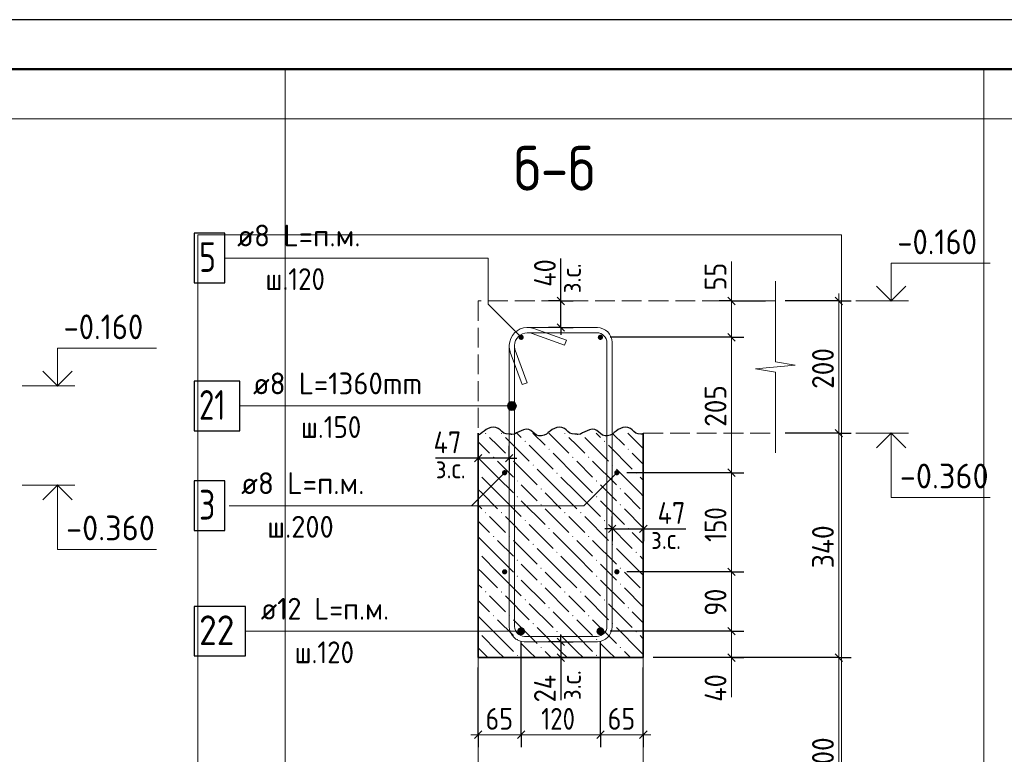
# Model space of a CAD drawing. Header units: millimetres. Extents: x 0 to 42000, y 0 to 29700.
# Tile 16 of 23: x 11448 to 21387, y 22285 to 29700. Entities that reach past the tile are written whole.
import ezdxf

# ---------------------------------------------------------------- set-up
doc = ezdxf.new("R2010")
doc.units = ezdxf.units.MM
doc.linetypes.add('______2', pattern=[270, 200, -70])
for name, color, linetype, lineweight in [('Standard', 7, 'Continuous', 25), ('ЖБ Перекрытие верхний уровень', 7, '______2', 25), ('ЖБ Стена верхний уровень', 7, 'Continuous', 35), ('Заголовок чертежа', 7, 'Continuous', 25), ('Позиционная метка линия выноска', 7, 'Continuous', 13), ('Примечания', 7, 'Continuous', 13), ('Размерная линия_ общее', 7, 'Continuous', 13), ('Стена обрамление Г-обр.', 7, 'Continuous', 35), ('Стена фоновая арматура У1', 7, 'Continuous', 18)]:
    doc.layers.add(name, color=color, linetype=linetype, lineweight=lineweight)
doc.layers.add('Размерная выноска', color=7, linetype='Continuous')
doc.layers.add('Стена ДОП арматура У', color=7, linetype='Continuous', lineweight=35, true_color=0x5a2814)
doc.layers.add('Стена Хомут', color=7, linetype='Continuous', lineweight=25, true_color=0x6e3c1e)
doc.styles.add('ISOCPEUR', font='txt')

msp = doc.modelspace()

# ---------------------------------------------------------------- hatches: boundary and pattern name
at = {"layer": 'ЖБ Стена верхний уровень', "linetype": 'Continuous', "lineweight": 18, "transparency": 33554687}
for points in [[(16145.2, 25523.9), (16148.9, 25527.6), (16154.5, 25527.6), (16158.2, 25523.9), (16151.7, 25517.4)], [(16305.2, 25523.9), (16308.9, 25527.6), (16314.5, 25527.6), (16318.2, 25523.9), (16311.7, 25517.4)], [(16545.2, 25443.9), (16551.7, 25450.4), (16558.2, 25443.9), (16551.7, 25437.4)], [(16945.2, 25523.9), (16948.9, 25527.6), (16954.5, 25527.6), (16958.2, 25523.9), (16951.7, 25517.4)], [(17105.2, 25523.9), (17108.9, 25527.6), (17114.5, 25527.6), (17118.2, 25523.9), (17111.7, 25517.4)], [(17345.2, 25443.9), (17351.7, 25450.4), (17358.2, 25443.9), (17351.7, 25437.4)], [(16785.2, 25363.9), (16791.7, 25370.4), (16798.2, 25363.9), (16791.7, 25357.4)], [(17585.2, 25363.9), (17591.7, 25370.4), (17598.2, 25363.9), (17591.7, 25357.4)], [(16225.2, 25283.9), (16231.7, 25290.4), (16238.2, 25283.9), (16231.7, 25277.4)], [(16385.2, 25283.9), (16391.7, 25290.4), (16398.2, 25283.9), (16391.7, 25277.4)], [(17025.2, 25283.9), (17031.7, 25290.4), (17038.2, 25283.9), (17031.7, 25277.4)], [(17185.2, 25283.9), (17191.7, 25290.4), (17198.2, 25283.9), (17191.7, 25277.4)], [(16625.2, 25203.9), (16631.7, 25210.4), (16638.2, 25203.9), (16631.7, 25197.4)], [(17425.2, 25203.9), (17431.7, 25210.4), (17438.2, 25203.9), (17431.7, 25197.4)], [(16076.6, 25125.5), (16078.2, 25123.9), (16076.6, 25122.3)], [(16465.2, 25043.9), (16471.7, 25050.4), (16478.2, 25043.9), (16471.7, 25037.4)], [(16865.2, 25123.9), (16871.7, 25130.4), (16878.2, 25123.9), (16871.7, 25117.4)], [(17265.2, 25043.9), (17271.7, 25050.4), (17278.2, 25043.9), (17271.7, 25037.4)], [(17665.2, 25123.9), (17671.7, 25130.4), (17678.2, 25123.9), (17671.7, 25117.4)], [(16705.2, 24963.9), (16711.7, 24970.4), (16718.2, 24963.9), (16711.7, 24957.4)], [(17505.2, 24963.9), (17511.7, 24970.4), (17518.2, 24963.9), (17511.7, 24957.4)], [(16465.2, 24883.9), (16471.7, 24890.4), (16478.2, 24883.9), (16471.7, 24877.4)], [(17265.2, 24883.9), (17271.7, 24890.4), (17278.2, 24883.9), (17271.7, 24877.4)], [(16705.2, 24803.9), (16711.7, 24810.4), (16718.2, 24803.9), (16711.7, 24797.4)], [(17505.2, 24803.9), (17511.7, 24810.4), (17518.2, 24803.9), (17511.7, 24797.4)], [(16145.2, 24723.9), (16151.7, 24730.4), (16158.2, 24723.9), (16151.7, 24717.4)], [(16305.2, 24723.9), (16311.7, 24730.4), (16318.2, 24723.9), (16311.7, 24717.4)], [(16545.2, 24643.9), (16551.7, 24650.4), (16558.2, 24643.9), (16551.7, 24637.4)], [(16945.2, 24723.9), (16951.7, 24730.4), (16958.2, 24723.9), (16951.7, 24717.4)], [(17105.2, 24723.9), (17111.7, 24730.4), (17118.2, 24723.9), (17111.7, 24717.4)], [(17345.2, 24643.9), (17351.7, 24650.4), (17358.2, 24643.9), (17351.7, 24637.4)], [(16785.2, 24563.9), (16791.7, 24570.4), (16798.2, 24563.9), (16791.7, 24557.4)], [(17585.2, 24563.9), (17591.7, 24570.4), (17598.2, 24563.9), (17591.7, 24557.4)], [(16225.2, 24483.9), (16231.7, 24490.4), (16238.2, 24483.9), (16231.7, 24477.4)], [(16385.2, 24483.9), (16391.7, 24490.4), (16398.2, 24483.9), (16391.7, 24477.4)], [(17025.2, 24483.9), (17031.7, 24490.4), (17038.2, 24483.9), (17031.7, 24477.4)], [(17185.2, 24483.9), (17191.7, 24490.4), (17198.2, 24483.9), (17191.7, 24477.4)], [(16625.2, 24403.9), (16631.7, 24410.4), (16638.2, 24403.9), (16631.7, 24397.4)], [(17425.2, 24403.9), (17431.7, 24410.4), (17438.2, 24403.9), (17431.7, 24397.4)], [(16076.6, 24325.5), (16078.2, 24323.9), (16076.6, 24322.3)], [(16865.2, 24323.9), (16871.7, 24330.4), (16878.2, 24323.9), (16871.7, 24317.4)], [(17665.2, 24323.9), (17671.7, 24330.4), (17678.2, 24323.9), (17671.7, 24317.4)], [(16465.2, 24243.9), (16471.7, 24250.4), (16478.2, 24243.9), (16471.7, 24237.4)], [(16705.2, 24163.9), (16711.7, 24170.4), (16718.2, 24163.9), (16711.7, 24157.4)], [(17265.2, 24243.9), (17271.7, 24250.4), (17278.2, 24243.9), (17271.7, 24237.4)], [(17505.2, 24163.9), (17511.7, 24170.4), (17518.2, 24163.9), (17511.7, 24157.4)], [(16465.2, 24083.9), (16471.7, 24090.4), (16478.2, 24083.9), (16471.7, 24077.4)], [(17265.2, 24083.9), (17271.7, 24090.4), (17278.2, 24083.9), (17271.7, 24077.4)], [(16705.2, 24003.9), (16711.7, 24010.4), (16718.2, 24003.9), (16711.7, 23997.4)], [(17505.2, 24003.9), (17511.7, 24010.4), (17518.2, 24003.9), (17511.7, 23997.4)], [(16145.2, 23923.9), (16151.7, 23930.4), (16158.2, 23923.9), (16151.7, 23917.4)], [(16305.2, 23923.9), (16311.7, 23930.4), (16318.2, 23923.9), (16311.7, 23917.4)], [(16945.2, 23923.9), (16951.7, 23930.4), (16958.2, 23923.9), (16951.7, 23917.4)], [(17105.2, 23923.9), (17111.7, 23930.4), (17118.2, 23923.9), (17111.7, 23917.4)], [(16545.2, 23843.9), (16551.7, 23850.4), (16558.2, 23843.9), (16551.7, 23837.4)], [(16785.2, 23763.9), (16791.7, 23770.4), (16798.2, 23763.9), (16791.7, 23757.4)], [(17345.2, 23843.9), (17351.7, 23850.4), (17358.2, 23843.9), (17351.7, 23837.4)], [(17585.2, 23763.9), (17591.7, 23770.4), (17598.2, 23763.9), (17591.7, 23757.4)], [(16225.2, 23683.9), (16231.7, 23690.4), (16238.2, 23683.9), (16231.7, 23677.4)], [(16385.2, 23683.9), (16391.7, 23690.4), (16398.2, 23683.9), (16391.7, 23677.4)], [(17025.2, 23683.9), (17031.7, 23690.4), (17038.2, 23683.9), (17031.7, 23677.4)], [(17185.2, 23683.9), (17191.7, 23690.4), (17198.2, 23683.9), (17191.7, 23677.4)], [(16625.2, 23603.9), (16631.7, 23610.4), (16638.2, 23603.9), (16631.7, 23597.4)], [(17425.2, 23603.9), (17431.7, 23610.4), (17438.2, 23603.9), (17431.7, 23597.4)], [(16076.6, 23525.5), (16078.2, 23523.9), (16076.6, 23522.3)], [(16865.2, 23523.9), (16871.7, 23530.4), (16878.2, 23523.9), (16871.7, 23517.4)], [(17665.2, 23523.9), (17671.7, 23530.4), (17678.2, 23523.9), (17671.7, 23517.4)], [(16465.2, 23443.9), (16471.7, 23450.4), (16478.2, 23443.9), (16471.7, 23437.4)], [(16705.2, 23363.9), (16711.7, 23370.4), (16718.2, 23363.9), (16711.7, 23357.4)], [(17265.2, 23443.9), (17271.7, 23450.4), (17278.2, 23443.9), (17271.7, 23437.4)], [(17505.2, 23363.9), (17511.7, 23370.4), (17518.2, 23363.9), (17511.7, 23357.4)], [(16465.2, 23283.9), (16471.7, 23290.4), (16478.2, 23283.9), (16471.7, 23277.4)], [(17265.2, 23283.9), (17271.7, 23290.4), (17278.2, 23283.9), (17271.7, 23277.4)]]:
    msp.add_hatch(color=7, dxfattribs=at).paths.add_polyline_path(points, flags=16)
at = {"layer": 'Позиционная метка линия выноска', "linetype": 'Continuous', "lineweight": 13, "transparency": 33554687}
for points in [[(16394.1, 25840.1), (16416.6, 25756.4), (16416.6, 25846.4)], [(16416.6, 25846.4), (16416.6, 25756.4), (16439.1, 25762.7)], [(16416.6, 25846.4), (16439.1, 25762.7), (16439.1, 25840.1)], [(16377.9, 25778.9), (16377.9, 25823.9), (16371.6, 25801.4)], [(16377.9, 25823.9), (16394.1, 25762.7), (16394.1, 25840.1)], [(16377.9, 25823.9), (16377.9, 25778.9), (16394.1, 25762.7)], [(16394.1, 25840.1), (16394.1, 25762.7), (16416.6, 25756.4)], [(16439.1, 25840.1), (16439.1, 25762.7), (16455.3, 25778.9)], [(16439.1, 25840.1), (16455.3, 25778.9), (16455.3, 25823.9)], [(16455.3, 25823.9), (16455.3, 25778.9), (16461.6, 25801.4)]]:
    msp.add_hatch(color=7, dxfattribs=at).paths.add_polyline_path(points)
at = {"layer": 'Стена ДОП арматура У', "linetype": 'Continuous', "lineweight": 25, "transparency": 33554687}
for points in [[(16550, 23527.6), (16546.9, 23542.9), (16538.2, 23555.9), (16525.3, 23564.5), (16510, 23567.6), (16494.7, 23564.5), (16481.7, 23555.9), (16473, 23542.9), (16470, 23527.6), (16473, 23512.3), (16481.7, 23499.3), (16494.7, 23490.6), (16510, 23487.6), (16525.3, 23490.6), (16538.2, 23499.3), (16546.9, 23512.3)], [(17350, 23527.6), (17346.9, 23542.9), (17338.2, 23555.9), (17325.3, 23564.5), (17310, 23567.6), (17294.7, 23564.5), (17281.7, 23555.9), (17273, 23542.9), (17270, 23527.6), (17273, 23512.3), (17281.7, 23499.3), (17294.7, 23490.6), (17310, 23487.6), (17325.3, 23490.6), (17338.2, 23499.3), (17346.9, 23512.3)]]:
    msp.add_hatch(color=7, dxfattribs=at).paths.add_polyline_path(points)
at = {"layer": 'Стена обрамление Г-обр.', "linetype": 'Continuous', "lineweight": 13, "transparency": 33554687}
for points in [[(16536.6, 26494.2), (16534.6, 26504.4), (16528.8, 26513.1), (16520.2, 26518.9), (16510, 26520.9), (16499.8, 26518.9), (16491.1, 26513.1), (16485.3, 26504.4), (16483.3, 26494.2), (16485.3, 26484), (16491.1, 26475.4), (16499.8, 26469.6), (16510, 26467.6), (16520.2, 26469.6), (16528.8, 26475.4), (16534.6, 26484)], [(17336.6, 26494.2), (17334.6, 26504.4), (17328.8, 26513.1), (17320.2, 26518.9), (17310, 26520.9), (17299.8, 26518.9), (17291.1, 26513.1), (17285.3, 26504.4), (17283.3, 26494.2), (17285.3, 26484), (17291.1, 26475.4), (17299.8, 26469.6), (17310, 26467.6), (17320.2, 26469.6), (17328.8, 26475.4), (17334.6, 26484)]]:
    msp.add_hatch(color=7, dxfattribs=at).paths.add_polyline_path(points)
at = {"layer": 'Стена фоновая арматура У1', "linetype": 'Continuous', "lineweight": 13, "transparency": 33554687}
for points in [[(16370, 25127.6), (16367.9, 25137.8), (16362.2, 25146.4), (16353.5, 25152.2), (16343.3, 25154.2), (16333.1, 25152.2), (16324.4, 25146.4), (16318.7, 25137.8), (16316.6, 25127.6), (16318.7, 25117.4), (16324.4, 25108.7), (16333.1, 25102.9), (16343.3, 25100.9), (16353.5, 25102.9), (16362.2, 25108.7), (16367.9, 25117.4)], [(17503.3, 25127.6), (17501.3, 25137.8), (17495.5, 25146.4), (17486.8, 25152.2), (17476.6, 25154.2), (17466.4, 25152.2), (17457.8, 25146.4), (17452, 25137.8), (17450, 25127.6), (17452, 25117.4), (17457.8, 25108.7), (17466.4, 25102.9), (17476.6, 25100.9), (17486.8, 25102.9), (17495.5, 25108.7), (17501.3, 25117.4)], [(16370, 24127.6), (16367.9, 24137.8), (16362.2, 24146.4), (16353.5, 24152.2), (16343.3, 24154.2), (16333.1, 24152.2), (16324.4, 24146.4), (16318.7, 24137.8), (16316.6, 24127.6), (16318.7, 24117.4), (16324.4, 24108.7), (16333.1, 24102.9), (16343.3, 24100.9), (16353.5, 24102.9), (16362.2, 24108.7), (16367.9, 24117.4)], [(17503.3, 24127.6), (17501.3, 24137.8), (17495.5, 24146.4), (17486.8, 24152.2), (17476.6, 24154.2), (17466.4, 24152.2), (17457.8, 24146.4), (17452, 24137.8), (17450, 24127.6), (17452, 24117.4), (17457.8, 24108.7), (17466.4, 24102.9), (17476.6, 24100.9), (17486.8, 24102.9), (17495.5, 24108.7), (17501.3, 24117.4)]]:
    msp.add_hatch(color=7, dxfattribs=at).paths.add_polyline_path(points)

# ---------------------------------------------------------------- linework, layer by layer
at = {"layer": 'Standard', "color": 7, "linetype": 'Continuous', "lineweight": -3, "transparency": 33554687}
for p, q in [((16910, 26860.9), (16910, 26935.9)), ((16910, 26860.9), (16785, 26860.9)), ((16910, 26860.9), (17035, 26860.9)), ((16910, 26594.2), (16910, 26860.9)), ((16910, 26594.2), (16785, 26594.2)), ((16910, 26594.2), (17035, 26594.2)), ((16910, 26594.2), (16910, 26519.2)), ((16076.6, 25273.9), (16076.6, 25398.9)), ((16390, 25273.9), (16390, 25398.9)), ((16076.6, 25273.9), (16001.6, 25273.9)), ((16076.6, 25273.9), (16076.6, 25148.9)), ((16390, 25273.9), (16076.6, 25273.9)), ((16390, 25273.9), (16390, 25148.9)), ((16390, 25273.9), (16465, 25273.9)), ((17430, 24560.5), (17430, 24685.5)), ((17743.6, 24560.5), (17743.6, 24685.5)), ((17430, 24560.5), (17355, 24560.5)), ((17430, 24560.5), (17430, 24435.5)), ((17430, 24560.5), (17430, 24560.5)), ((17430, 24560.5), (17743.6, 24560.5)), ((17743.6, 24560.5), (17743.6, 24435.5)), ((17743.6, 24560.5), (17743.6, 24560.5)), ((17743.6, 24560.5), (17818.6, 24560.5)), ((16910, 23420.9), (16910, 23495.9)), ((16910, 23420.9), (16785, 23420.9)), ((16910, 23420.9), (17035, 23420.9)), ((16910, 23420.9), (16910, 23260.9)), ((16910, 23260.9), (16785, 23260.9)), ((16910, 23260.9), (17035, 23260.9)), ((16910, 23260.9), (16910, 23185.9))]:
    msp.add_line(p, q, dxfattribs=at)
at = {"layer": 'Standard', "color": 7, "linetype": 'Continuous', "lineweight": 25, "transparency": 33554687}
for p, q in [((16947.5, 26823.4), (16872.5, 26898.4)), ((16947.5, 26556.8), (16872.5, 26631.7)), ((16114.1, 25311.4), (16039.1, 25236.4)), ((16427.5, 25311.4), (16352.5, 25236.4)), ((17392.5, 24523), (17467.5, 24598)), ((17706.1, 24523), (17781.1, 24598)), ((16872.5, 23458.4), (16947.5, 23383.4)), ((16872.5, 23298.4), (16947.5, 23223.4))]:
    msp.add_line(p, q, dxfattribs=at)
at = {"layer": 'Standard', "color": 7, "linetype": 'Continuous', "lineweight": 13, "transparency": 33554687}
for p, q in [((19889.5, 26860.9), (20419.5, 26860.9)), ((11473, 26003.2), (12003, 26003.2)), ((19889.5, 25527.6), (20419.5, 25527.6)), ((11473, 25003.2), (12003, 25003.2))]:
    msp.add_line(p, q, dxfattribs=at)
at = {"layer": 'Standard', "color": 7, "linetype": 'Continuous', "lineweight": 25, "transparency": 33554687}
msp.add_lwpolyline([(0, 0), (42000, 0), (42000, 29700), (0, 29700), (0, 0)], close=True, dxfattribs=at)
at = {"layer": 'Standard', "color": 7, "linetype": 'Continuous', "lineweight": 50, "transparency": 33554687}
msp.add_lwpolyline([(2000, 29200), (41500, 29200), (41500, 500), (2000, 500), (2000, 29200)], close=True, dxfattribs=at)
at = {"layer": 'Standard', "color": 7, "linetype": 'Continuous', "lineweight": 13, "transparency": 33554687}
for points in [[(14126.3, 29200), (2000, 29200), (2000, 6741), (14126.3, 6741), (14126.3, 29200)], [(41500, 29200), (21180, 29200), (21180, 6000), (41500, 6000), (41500, 29200)], [(23000, 28700), (2000, 28700), (2000, 500), (23000, 500), (23000, 28700)], [(20245.2, 26860.9), (20245.2, 27240.9), (21245.2, 27240.9)], [(11828.7, 26003.2), (11828.7, 26383.2), (12828.7, 26383.2)], [(20245.2, 25527.6), (20245.2, 24877.6), (21245.2, 24877.6)], [(11828.7, 25003.2), (11828.7, 24353.2), (12828.7, 24353.2)]]:
    msp.add_lwpolyline(points, dxfattribs=at)
at = {"layer": 'Standard', "color": 254, "linetype": 'Continuous', "lineweight": 13, "true_color": 0xc4c4ff, "transparency": 33554687}
msp.add_lwpolyline([(13245.1, 15244.8), (19743.3, 15244.8), (19743.3, 27527.6), (13245.1, 27527.6), (13245.1, 15244.8)], dxfattribs=at)
at = {"layer": 'Standard', "color": 7, "linetype": 'Continuous', "lineweight": 35, "transparency": 33554687}
for points in [[(20096.8, 27009.4), (20245.2, 26860.9), (20393.7, 27009.4)], [(11680.2, 26151.7), (11828.7, 26003.2), (11977.2, 26151.7)], [(20096.8, 25379.1), (20245.2, 25527.6), (20393.7, 25379.1)], [(11680.2, 24854.7), (11828.7, 25003.2), (11977.2, 24854.7)]]:
    msp.add_lwpolyline(points, dxfattribs=at)
at = {"layer": 'ЖБ Перекрытие верхний уровень', "color": 7, "linetype": '______2', "lineweight": 18, "transparency": 33554687}
for p, q in [((16076.6, 26860.9), (16076.6, 25527.6)), ((19076.6, 26860.9), (16076.6, 26860.9)), ((17743.3, 25527.6), (19076.6, 25527.6))]:
    msp.add_line(p, q, dxfattribs=at)
at = {"layer": 'ЖБ Стена верхний уровень', "color": 7, "linetype": 'Continuous', "lineweight": 35, "transparency": 33554687}
for p, q in [((16076.6, 25527.6), (16076.6, 23260.9)), ((17743.3, 23260.9), (17743.3, 25527.6)), ((16076.6, 23260.9), (17743.3, 23260.9))]:
    msp.add_line(p, q, dxfattribs=at)
at = {"layer": 'ЖБ Стена верхний уровень', "color": 9, "linetype": 'Continuous', "lineweight": 18, "true_color": 0xc7c7c7, "transparency": 33554687}
for p, q in [((16271.7, 25403.9), (16191.7, 25483.9)), ((16351.7, 25483.9), (16591.7, 25243.9)), ((16468, 25527.6), (16511.7, 25483.9)), ((16628, 25527.6), (16751.7, 25403.9)), ((16788, 25527.6), (16991.7, 25323.9)), ((17071.7, 25403.9), (16991.7, 25483.9)), ((17151.7, 25483.9), (17391.7, 25243.9)), ((17268, 25527.6), (17311.7, 25483.9)), ((17428, 25527.6), (17551.7, 25403.9)), ((17588, 25527.6), (17743.3, 25372.3)), ((16076.6, 25439), (16191.7, 25323.9)), ((16351.7, 25323.9), (16271.7, 25403.9)), ((16591.7, 25403.9), (16831.7, 25163.9)), ((17151.7, 25323.9), (17071.7, 25403.9)), ((17391.7, 25403.9), (17631.7, 25163.9)), ((16271.7, 25083.9), (16076.6, 25279)), ((17071.7, 25083.9), (16831.7, 25323.9)), ((17743.3, 25212.3), (17631.7, 25323.9)), ((16271.7, 25243.9), (16431.7, 25083.9)), ((16431.7, 25243.9), (16671.7, 25003.9)), ((16911.7, 24923.9), (16671.7, 25163.9)), ((17071.7, 25243.9), (17231.7, 25083.9)), ((17231.7, 25243.9), (17471.7, 25003.9)), ((17711.7, 24923.9), (17471.7, 25163.9)), ((16111.7, 25083.9), (16271.7, 24923.9)), ((16271.7, 25083.9), (16431.7, 24923.9)), ((16911.7, 25083.9), (17071.7, 24923.9)), ((17071.7, 25083.9), (17231.7, 24923.9)), ((17711.7, 25083.9), (17743.3, 25052.3)), ((16111.7, 24923.9), (16076.6, 24959)), ((16591.7, 24923.9), (16511.7, 25003.9)), ((17391.7, 24923.9), (17311.7, 25003.9)), ((16111.7, 24923.9), (16271.7, 24763.9)), ((16271.7, 24923.9), (16511.7, 24683.9)), ((16671.7, 24843.9), (16591.7, 24923.9)), ((16751.7, 24923.9), (16911.7, 24763.9)), ((16911.7, 24923.9), (17071.7, 24763.9)), ((17071.7, 24923.9), (17311.7, 24683.9)), ((17471.7, 24843.9), (17391.7, 24923.9)), ((17551.7, 24923.9), (17711.7, 24763.9)), ((17711.7, 24923.9), (17743.3, 24892.3)), ((16076.6, 24799), (16111.7, 24763.9)), ((16511.7, 24843.9), (16751.7, 24603.9)), ((16751.7, 24763.9), (16991.7, 24523.9)), ((17311.7, 24843.9), (17551.7, 24603.9)), ((17551.7, 24763.9), (17743.3, 24572.3)), ((16271.7, 24603.9), (16191.7, 24683.9)), ((16351.7, 24683.9), (16591.7, 24443.9)), ((17071.7, 24603.9), (16991.7, 24683.9)), ((17151.7, 24683.9), (17391.7, 24443.9)), ((16076.6, 24639), (16191.7, 24523.9)), ((16351.7, 24523.9), (16271.7, 24603.9)), ((16591.7, 24603.9), (16831.7, 24363.9)), ((17151.7, 24523.9), (17071.7, 24603.9)), ((17391.7, 24603.9), (17631.7, 24363.9)), ((16271.7, 24283.9), (16076.6, 24479)), ((17071.7, 24283.9), (16831.7, 24523.9)), ((17743.3, 24412.3), (17631.7, 24523.9)), ((16271.7, 24443.9), (16431.7, 24283.9)), ((16431.7, 24443.9), (16671.7, 24203.9)), ((16911.7, 24123.9), (16671.7, 24363.9)), ((17071.7, 24443.9), (17231.7, 24283.9)), ((17231.7, 24443.9), (17471.7, 24203.9)), ((17711.7, 24123.9), (17471.7, 24363.9)), ((16111.7, 24283.9), (16271.7, 24123.9)), ((16271.7, 24283.9), (16431.7, 24123.9)), ((16911.7, 24283.9), (17071.7, 24123.9)), ((17071.7, 24283.9), (17231.7, 24123.9)), ((17711.7, 24283.9), (17743.3, 24252.3)), ((16111.7, 24123.9), (16076.6, 24159)), ((16591.7, 24123.9), (16511.7, 24203.9)), ((17391.7, 24123.9), (17311.7, 24203.9)), ((16111.7, 24123.9), (16271.7, 23963.9)), ((16271.7, 24123.9), (16511.7, 23883.9)), ((16671.7, 24043.9), (16591.7, 24123.9)), ((16751.7, 24123.9), (16911.7, 23963.9)), ((16911.7, 24123.9), (17071.7, 23963.9)), ((17071.7, 24123.9), (17311.7, 23883.9)), ((17471.7, 24043.9), (17391.7, 24123.9)), ((17551.7, 24123.9), (17711.7, 23963.9)), ((17711.7, 24123.9), (17743.3, 24092.3)), ((16076.6, 23999), (16111.7, 23963.9)), ((16511.7, 24043.9), (16751.7, 23803.9)), ((16751.7, 23963.9), (16991.7, 23723.9)), ((17311.7, 24043.9), (17551.7, 23803.9)), ((17551.7, 23963.9), (17743.3, 23772.3)), ((16271.7, 23803.9), (16191.7, 23883.9)), ((16351.7, 23883.9), (16591.7, 23643.9)), ((17071.7, 23803.9), (16991.7, 23883.9)), ((17151.7, 23883.9), (17391.7, 23643.9)), ((16076.6, 23839), (16191.7, 23723.9)), ((16351.7, 23723.9), (16271.7, 23803.9)), ((16591.7, 23803.9), (16831.7, 23563.9)), ((17151.7, 23723.9), (17071.7, 23803.9)), ((17391.7, 23803.9), (17631.7, 23563.9)), ((16271.7, 23483.9), (16076.6, 23679)), ((17071.7, 23483.9), (16831.7, 23723.9)), ((17743.3, 23612.3), (17631.7, 23723.9)), ((16271.7, 23643.9), (16431.7, 23483.9)), ((16431.7, 23643.9), (16671.7, 23403.9)), ((16911.7, 23323.9), (16671.7, 23563.9)), ((17071.7, 23643.9), (17231.7, 23483.9)), ((17231.7, 23643.9), (17471.7, 23403.9)), ((17711.7, 23323.9), (17471.7, 23563.9)), ((16111.7, 23483.9), (16271.7, 23323.9)), ((16271.7, 23483.9), (16431.7, 23323.9)), ((16911.7, 23483.9), (17071.7, 23323.9)), ((17071.7, 23483.9), (17231.7, 23323.9)), ((17711.7, 23483.9), (17743.3, 23452.3)), ((16111.7, 23323.9), (16076.6, 23359)), ((16591.7, 23323.9), (16511.7, 23403.9)), ((17391.7, 23323.9), (17311.7, 23403.9)), ((16111.7, 23323.9), (16174.7, 23260.9)), ((16271.7, 23323.9), (16334.7, 23260.9)), ((16654.7, 23260.9), (16591.7, 23323.9)), ((16751.7, 23323.9), (16814.7, 23260.9)), ((16911.7, 23323.9), (16974.7, 23260.9)), ((17071.7, 23323.9), (17134.7, 23260.9)), ((17454.7, 23260.9), (17391.7, 23323.9)), ((17551.7, 23323.9), (17614.7, 23260.9)), ((17711.7, 23323.9), (17743.3, 23292.3))]:
    msp.add_line(p, q, dxfattribs=at)
at = {"layer": 'Позиционная метка линия выноска', "color": 7, "linetype": 'Continuous', "lineweight": 13, "transparency": 33554687}
for p, q in [((16416.6, 25846.4), (16416.6, 25846.4)), ((13668.8, 25801.4), (16416.6, 25801.4)), ((16371.6, 25801.4), (16371.6, 25801.4)), ((16416.6, 25756.4), (16416.6, 25756.4)), ((16461.6, 25801.4), (16461.6, 25801.4)), ((16510, 23527.6), (13728.8, 23527.6))]:
    msp.add_line(p, q, dxfattribs=at)
for points in [[(13518.8, 27294.2), (16176.6, 27294.2), (16176.6, 26827.6), (16510, 26494.2)], [(13562.1, 24794.2), (16010, 24794.2), (16343.3, 25127.6)], [(14695.4, 24794.2), (17143.3, 24794.2), (17476.6, 25127.6)]]:
    msp.add_lwpolyline(points, dxfattribs=at)
msp.add_circle((16416.6, 25801.4), 45, dxfattribs=at)
at = {"layer": 'Примечания', "color": 7, "linetype": 'Continuous', "lineweight": 13, "transparency": 33554687}
for p, q in [((19076.6, 27060.9), (19076.6, 27060.9)), ((19076.6, 26246.2), (19076.6, 27060.9)), ((19276.6, 26211.6), (19076.6, 26246.2)), ((18876.6, 26176.9), (19276.6, 26211.6)), ((19076.6, 26142.2), (18876.6, 26176.9)), ((19076.6, 25327.6), (19076.6, 26142.2)), ((16076.6, 23260.9), (16076.6, 21260.9)), ((17743.3, 23260.9), (17743.3, 21260.9))]:
    msp.add_line(p, q, dxfattribs=at)
at = {"layer": 'Примечания', "color": 7, "linetype": 'Continuous', "lineweight": 25, "transparency": 33554687}
for points in [[(16410, 25515.9), (16385.3, 25515.6), (16358.6, 25519.4), (16334.6, 25528.2), (16315.3, 25542.8), (16298.6, 25560.1), (16279.3, 25574.6), (16254.6, 25583.4), (16228.6, 25588.5), (16202.6, 25582.8), (16178.6, 25573.3), (16155.3, 25562.6), (16135.3, 25548.4), (16116.6, 25533), (16098, 25517.8), (16076.6, 25506.5)], [(17076.6, 25515.9), (17052, 25515.6), (17025.3, 25519.4), (17001.3, 25528.2), (16982, 25542.8), (16965.3, 25560.1), (16946, 25574.6), (16921.3, 25583.4), (16895.3, 25588.5), (16869.3, 25582.8), (16845.3, 25573.3), (16822, 25562.6), (16802, 25548.4), (16783.3, 25533), (16764.6, 25517.8), (16742, 25505.8), (16716.6, 25499.4), (16690, 25500.4), (16664, 25507.4), (16644.6, 25521.7), (16627.3, 25538.3), (16608.6, 25553.5), (16586, 25564.9), (16559.3, 25567.4), (16533.3, 25561), (16510, 25550.9), (16487.3, 25539.6), (16464, 25528.5), (16441.3, 25517.8), (16415.3, 25512.7), (16410, 25512.2)], [(17743.3, 25515.9), (17718.6, 25515.6), (17692, 25519.4), (17668, 25528.2), (17648.6, 25542.8), (17632, 25560.1), (17612.6, 25574.6), (17588, 25583.4), (17562, 25588.5), (17536, 25582.8), (17512, 25573.3), (17488.6, 25562.6), (17468.6, 25548.4), (17450, 25533), (17431.3, 25517.8), (17408.6, 25505.8), (17383.3, 25499.4), (17356.6, 25500.4), (17330.6, 25507.4), (17311.3, 25521.7), (17294, 25538.3), (17275.3, 25553.5), (17252.6, 25564.9), (17226, 25567.4), (17200, 25561), (17176.6, 25550.9), (17154, 25539.6), (17130.6, 25528.5), (17108, 25517.8), (17082, 25512.7), (17076.6, 25512.2)]]:
    msp.add_lwpolyline(points, dxfattribs=at)
at = {"layer": 'Размерная выноска', "color": 7, "linetype": 'Continuous', "lineweight": -3, "transparency": 33554687}
for p, q in [((16910, 26860.9), (16910, 27291.2)), ((16076.6, 25273.9), (15646.4, 25273.9)), ((17743.6, 24560.5), (18173.8, 24560.5)), ((16910, 23260.9), (16910, 22830.7))]:
    msp.add_line(p, q, dxfattribs=at)
at = {"layer": 'Размерная выноска', "color": 7, "linetype": 'Continuous', "lineweight": 13, "transparency": 33554687}
for p, q in [((18632.4, 27260.9), (18632.4, 26860.9)), ((18632.4, 24860.9), (18632.4, 24460.9)), ((18632.4, 23260.9), (18632.4, 22860.9))]:
    msp.add_line(p, q, dxfattribs=at)
at = {"layer": 'Размерная линия_ общее', "color": 7, "linetype": 'Continuous', "lineweight": 13, "transparency": 33554687}
for p, q in [((18632.4, 26860.9), (18632.4, 26935.9)), ((19716.7, 26860.9), (19716.7, 26935.9)), ((18632.4, 26860.9), (18632.4, 26494.2)), ((18632.4, 26494.2), (18632.4, 25127.6)), ((19716.7, 25527.6), (19716.7, 23260.9)), ((18632.4, 25127.6), (18632.4, 24127.6)), ((18632.4, 24127.6), (18632.4, 23527.6)), ((18632.4, 23527.6), (18632.4, 23260.9)), ((18632.4, 23260.9), (18632.4, 23185.9)), ((19716.7, 23260.9), (19716.7, 21260.9)), ((16076.6, 22483.3), (16001.6, 22483.3)), ((16076.6, 22483.3), (16510, 22483.3)), ((16510, 22483.3), (17310, 22483.3)), ((17310, 22483.3), (17743.3, 22483.3)), ((17743.3, 22483.3), (17818.3, 22483.3))]:
    msp.add_line(p, q, dxfattribs=at)
at = {"layer": 'Размерная линия_ общее', "color": 253, "linetype": 'Continuous', "lineweight": -3, "true_color": 0xa0a0a0, "transparency": 33554687}
for p, q in [((18632.4, 26860.9), (18507.4, 26860.9)), ((18632.4, 26860.9), (18757.4, 26860.9)), ((18632.4, 26860.9), (18976.6, 26860.9)), ((19716.7, 26860.9), (19176.6, 26860.9)), ((19716.7, 26860.9), (19591.7, 26860.9)), ((19716.7, 26860.9), (19841.7, 26860.9)), ((18632.4, 26494.2), (18507.4, 26494.2)), ((18632.4, 26494.2), (18757.4, 26494.2)), ((19716.7, 25527.6), (19591.7, 25527.6)), ((19716.7, 25527.6), (19841.7, 25527.6)), ((18632.4, 25127.6), (18507.4, 25127.6)), ((18632.4, 25127.6), (18757.4, 25127.6)), ((18632.4, 24127.6), (18507.4, 24127.6)), ((18632.4, 24127.6), (18757.4, 24127.6)), ((18632.4, 23527.6), (18507.4, 23527.6)), ((18632.4, 23527.6), (18757.4, 23527.6)), ((18632.4, 23260.9), (18507.4, 23260.9)), ((18632.4, 23260.9), (18757.4, 23260.9)), ((19716.7, 23260.9), (19591.7, 23260.9)), ((19716.7, 23260.9), (19841.7, 23260.9)), ((16076.6, 22483.3), (16076.6, 23160.9)), ((17743.3, 22483.3), (17743.3, 23160.9)), ((16076.6, 22483.3), (16076.6, 22608.3)), ((16510, 22483.3), (16510, 22608.3)), ((17310, 22483.3), (17310, 22608.3)), ((17743.3, 22483.3), (17743.3, 22608.3)), ((16076.6, 22483.3), (16076.6, 22358.3)), ((16510, 22483.3), (16510, 22358.3)), ((17310, 22483.3), (17310, 22358.3)), ((17743.3, 22483.3), (17743.3, 22358.3))]:
    msp.add_line(p, q, dxfattribs=at)
at = {"layer": 'Размерная линия_ общее', "color": 7, "linetype": 'Continuous', "lineweight": 25, "transparency": 33554687}
for p, q in [((18594.9, 26898.4), (18669.9, 26823.4)), ((19679.2, 26898.4), (19754.2, 26823.4)), ((18594.9, 26531.7), (18669.9, 26456.8)), ((19679.2, 25565.1), (19754.2, 25490.1)), ((18594.9, 25165.1), (18669.9, 25090.1)), ((18594.9, 24165.1), (18669.9, 24090.1)), ((18594.9, 23565.1), (18669.9, 23490.1)), ((18594.9, 23298.4), (18669.9, 23223.4)), ((19679.2, 23298.4), (19754.2, 23223.4)), ((16039.1, 22445.8), (16114.1, 22520.8)), ((16472.5, 22445.8), (16547.5, 22520.8)), ((17272.5, 22445.8), (17347.5, 22520.8)), ((17705.8, 22445.8), (17780.8, 22520.8))]:
    msp.add_line(p, q, dxfattribs=at)
at = {"layer": 'Размерная линия_ общее', "color": 7, "linetype": 'Continuous', "lineweight": 13, "transparency": 33554687}
msp.add_lwpolyline([(19716.7, 26860.9), (19716.7, 25897.5), (19716.7, 25897.5), (19716.7, 25527.6)], dxfattribs=at)
at = {"layer": 'Размерная линия_ общее', "color": 253, "linetype": 'Continuous', "lineweight": -3, "true_color": 0xa0a0a0, "transparency": 33554687}
for points in [[(18632.4, 26494.2), (18615.4, 26494.2), (18615.4, 26494.2), (18615.4, 26494.2), (18615.4, 26494.2), (18615.4, 26494.2), (18615.4, 26494.2), (18615.4, 26494.2), (18615.4, 26494.2), (17410, 26494.2)], [(19716.7, 25527.6), (19699.7, 25527.6), (19699.7, 25527.6), (19699.7, 25527.6), (19699.7, 25527.6), (19699.7, 25527.6), (19699.7, 25527.6), (19669.6, 25527.6), (19669.6, 25527.6), (19176.6, 25527.6)], [(18632.4, 25127.6), (18615.4, 25127.6), (18615.4, 25127.6), (18615.4, 25127.6), (18615.4, 25127.6), (18615.4, 25127.6), (18615.4, 25127.6), (17576.6, 25127.6)], [(18632.4, 24127.6), (18615.4, 24127.6), (18615.4, 24127.6), (18615.4, 24127.6), (18615.4, 24127.6), (17576.6, 24127.6)], [(18632.4, 23527.6), (18615.4, 23527.6), (18615.4, 23527.6), (17410, 23527.6)], [(16510, 22483.3), (16510, 22500.3), (16510, 22500.3), (16510, 22500.3), (16510, 22500.3), (16510, 22854), (16510, 22854), (16510, 23427.6)], [(17310, 22483.3), (17310, 22500.3), (17310, 22500.3), (17310, 23427.6)], [(19716.7, 23260.9), (19699.7, 23260.9), (19699.7, 23260.9), (19699.7, 23260.9), (19699.7, 23260.9), (19504.8, 23260.9), (19504.8, 23260.9), (17843.3, 23260.9)], [(18632.4, 23260.9), (18615.4, 23260.9), (18615.4, 23260.9), (17843.3, 23260.9)]]:
    msp.add_lwpolyline(points, dxfattribs=at)
at = {"layer": 'Стена ДОП арматура У', "color": 7, "linetype": 'Continuous', "lineweight": 25, "transparency": 33554687}
msp.add_lwpolyline([(13208.8, 23277.6), (13728.8, 23277.6), (13728.8, 23777.6), (13208.8, 23777.6), (13208.8, 23277.6)], dxfattribs=at)
at = {"layer": 'Стена обрамление Г-обр.', "color": 7, "linetype": 'Continuous', "lineweight": 25, "transparency": 33554687}
msp.add_lwpolyline([(13208.8, 27044.2), (13518.8, 27044.2), (13518.8, 27544.2), (13208.8, 27544.2), (13208.8, 27044.2)], dxfattribs=at)
at = {"layer": 'Стена фоновая арматура У1', "color": 7, "linetype": 'Continuous', "lineweight": 25, "transparency": 33554687}
msp.add_lwpolyline([(13208.8, 24544.2), (13518.8, 24544.2), (13518.8, 25044.2), (13208.8, 25044.2), (13208.8, 24544.2)], dxfattribs=at)
at = {"layer": 'Стена Хомут', "color": 36, "linetype": 'Continuous', "lineweight": 13, "true_color": 0x6e3c1e, "transparency": 33554687}
msp.add_lwpolyline([(16948, 26414.3), (16621.2, 26533.3), (16615.8, 26535), (16610.5, 26536.5), (16605.2, 26537.8), (16599.8, 26538.9), (16594.4, 26539.7), (16588.9, 26540.3), (16583.4, 26540.7), (16577.8, 26540.9), (16571.5, 26540.9), (16547.4, 26537.6), (16523, 26529.5), (16500.6, 26517), (16482.4, 26501.8), (16467.2, 26483.6), (16454.7, 26461.2), (16446.6, 26436.8), (16443.3, 26412.7), (16443.3, 23574.4), (16445.9, 23555.5), (16452.2, 23536.4), (16462, 23519), (16473.8, 23504.8), (16488, 23492.9), (16505.5, 23483.2), (16524.5, 23476.9), (16543.5, 23474.2), (17276.5, 23474.2), (17295.4, 23476.9), (17314.5, 23483.2), (17331.9, 23492.9), (17346.1, 23504.8), (17357.9, 23519), (17367.7, 23536.4), (17374, 23555.5), (17376.6, 23574.4), (17376.6, 26440.8), (17374, 26459.7), (17367.7, 26478.7), (17357.9, 26496.2), (17346.1, 26510.4), (17331.9, 26522.2), (17314.5, 26532), (17295.4, 26538.3), (17276.5, 26540.9), (16571.5, 26540.9), (16547.4, 26537.6), (16523, 26529.5), (16500.6, 26517), (16482.4, 26501.8), (16467.2, 26483.6), (16454.7, 26461.2), (16446.6, 26436.8), (16443.3, 26412.7), (16443.3, 26406.4), (16443.5, 26400.8), (16443.9, 26395.3), (16444.5, 26389.8), (16445.3, 26384.4), (16446.4, 26379.1), (16447.7, 26373.7), (16449.2, 26368.4), (16450.9, 26363), (16569.9, 26036.2), (16519.8, 26018), (16400.5, 26345.6), (16398.2, 26352.7), (16396.1, 26360.1), (16394.3, 26367.6), (16392.8, 26375.2), (16391.6, 26382.8), (16390.7, 26390.4), (16390.2, 26398.1), (16390, 26405.6), (16390, 26416.4), (16394.5, 26448.9), (16405.7, 26482.8), (16423.1, 26514), (16444.6, 26539.6), (16470.2, 26561.1), (16501.4, 26578.6), (16535.3, 26589.7), (16567.8, 26594.2), (17280.2, 26594.2), (17307.5, 26590.4), (17336, 26581), (17362.3, 26566.3), (17384, 26548.2), (17402, 26526.6), (17416.8, 26500.3), (17426.2, 26471.8), (17430, 26444.5), (17430, 23570.7), (17426.2, 23543.4), (17416.8, 23514.8), (17402, 23488.6), (17384, 23466.9), (17362.3, 23448.8), (17336, 23434.1), (17307.5, 23424.7), (17280.2, 23420.9), (16539.8, 23420.9), (16512.4, 23424.7), (16483.9, 23434.1), (16457.6, 23448.8), (16436, 23466.9), (16417.9, 23488.6), (16403.2, 23514.8), (16393.8, 23543.4), (16390, 23570.7), (16390, 26416.4), (16394.5, 26448.9), (16405.7, 26482.8), (16423.1, 26514), (16444.6, 26539.6), (16470.2, 26561.1), (16501.4, 26578.6), (16535.3, 26589.7), (16567.8, 26594.2), (16578.6, 26594.2), (16586.1, 26594), (16593.8, 26593.5), (16601.5, 26592.6), (16609, 26591.4), (16616.6, 26589.9), (16624.1, 26588.1), (16631.5, 26586), (16638.6, 26583.7), (16966.2, 26464.4), (16948, 26414.3)], dxfattribs=at)
at = {"layer": 'Стена Хомут', "color": 7, "linetype": 'Continuous', "lineweight": 25, "transparency": 33554687}
msp.add_lwpolyline([(13208.8, 25551.4), (13668.8, 25551.4), (13668.8, 26051.4), (13208.8, 26051.4), (13208.8, 25551.4)], dxfattribs=at)

# ---------------------------------------------------------------- texts
at = {"layer": 'Standard', "color": 7, "linetype": 'Continuous', "lineweight": 25, "transparency": 33554687, "attachment_point": 7, "style": 'ISOCPEUR'}
for s, insert, char_height, width in [('\\W0.90;-0.160', (20307.7, 27332.6), 250, 1011.772), ('\\W0.90;-0.160', (11891.2, 26474.9), 250, 1011.772), ('\\W0.88;47', (15625.5, 25323.9), 220, 426.789), ('\\W0.95;-0.360', (20332.8, 24969.2), 250, 1067.85), ('\\W0.88;47', (17886.8, 24610.5), 220, 426.804), ('\\W0.95;-0.360', (11916.2, 24444.9), 250, 1067.871)]:
    msp.add_mtext(s, dxfattribs=dict(at, insert=insert, char_height=char_height, width=width))
at = {"layer": 'Standard', "color": 7, "linetype": 'Continuous', "lineweight": 25, "transparency": 33554687, "char_height": 220, "width": 426.797, "attachment_point": 7, "rotation": 90, "style": 'ISOCPEUR'}
for s, insert in [('\\W0.88;40', (16860, 27004.1)), ('\\W0.88;24', (16860, 22809.7))]:
    msp.add_mtext(s, dxfattribs=dict(at, insert=insert))
at = {"layer": 'Standard', "color": 7, "linetype": 'Continuous', "lineweight": 18, "transparency": 33554687, "char_height": 200, "width": 459.949, "attachment_point": 7, "rotation": 90, "style": 'ISOCPEUR'}
for insert in [(17113.1, 26939.3), (17113.1, 22832.6)]:
    msp.add_mtext('\\W0.90;з.с.', dxfattribs=dict(at, insert=insert))
at = {"layer": 'Standard', "color": 7, "linetype": 'Continuous', "lineweight": 18, "transparency": 33554687, "char_height": 200, "width": 459.949, "attachment_point": 7, "style": 'ISOCPEUR'}
for insert in [(15648.3, 25070.7), (17821.9, 24357.4)]:
    msp.add_mtext('\\W0.90;з.с.', dxfattribs=dict(at, insert=insert))
at = {"layer": 'Заголовок чертежа', "color": 7, "linetype": 'Continuous', "lineweight": 50, "transparency": 33554687, "insert": (16437.5, 27975), "char_height": 450, "width": 1149.522, "attachment_point": 7, "style": 'ISOCPEUR'}
msp.add_mtext('\\W0.91;б-б', dxfattribs=at)
at = {"layer": 'Размерная линия_ общее', "color": 7, "linetype": 'Continuous', "lineweight": 25, "transparency": 33554687, "char_height": 220, "attachment_point": 7, "rotation": 90, "style": 'ISOCPEUR'}
for s, insert, width in [('\\W0.87;55', (18582.4, 26967.9), 403.924), ('\\W0.91;200', (19666.7, 25974.2), 561.988), ('\\W0.91;205', (18582.4, 25590.9), 561.996), ('\\W0.83;150', (18582.4, 24429.6), 508.571), ('\\W0.92;340', (19666.7, 24163.2), 584.446), ('\\W0.87;90', (18582.4, 23684.6), 403.932), ('\\W0.88;40', (18582.4, 22815.4), 426.797), ('\\W0.91;300', (19666.7, 22040.9), 561.981)]:
    msp.add_mtext(s, dxfattribs=dict(at, insert=insert, width=width))
at = {"layer": 'Размерная линия_ общее', "color": 7, "linetype": 'Continuous', "lineweight": 25, "transparency": 33554687, "char_height": 220, "attachment_point": 7, "style": 'ISOCPEUR'}
for s, insert, width in [('\\W0.87;65', (16150.3, 22533.3), 403.924), ('\\W0.83;120', (16712, 22533.3), 508.571), ('\\W0.87;65', (17383.6, 22533.3), 403.932)]:
    msp.add_mtext(s, dxfattribs=dict(at, insert=insert, width=width))
at = {"layer": 'Стена ДОП арматура У', "color": 7, "linetype": 'Continuous', "lineweight": 13, "transparency": 33554687, "attachment_point": 7, "style": 'ISOCPEUR'}
for s, insert, char_height, width in [('\\W0.94;ø12 L=п.м. ', (13882, 23644.9), 220, 1599.147), ('\\W0.87;22', (13258.8, 23387.6), 300, 550.811), ('\\W0.90;ш.120 ', (14223, 23204.9), 220, 912.907)]:
    msp.add_mtext(s, dxfattribs=dict(at, insert=insert, char_height=char_height, width=width))
at = {"layer": 'Стена обрамление Г-обр.', "color": 7, "linetype": 'Continuous', "lineweight": 13, "transparency": 33554687, "attachment_point": 7, "style": 'ISOCPEUR'}
for s, insert, char_height, width in [('\\W0.97;ø8 L=п.м. ', (13643.3, 27411.6), 220, 1491.864), ('\\W0.78;5', (13258.8, 27154.2), 300, 326.407), ('\\W0.90;ш.120 ', (13929.3, 26971.6), 220, 912.907)]:
    msp.add_mtext(s, dxfattribs=dict(at, insert=insert, char_height=char_height, width=width))
at = {"layer": 'Стена фоновая арматура У1', "color": 7, "linetype": 'Continuous', "lineweight": 13, "transparency": 33554687, "attachment_point": 7, "style": 'ISOCPEUR'}
for s, insert, char_height, width in [('\\W0.97;ø8 L=п.м. ', (13682.4, 24911.6), 220, 1491.864), ('\\W0.78;3', (13258.8, 24654.2), 300, 326.407), ('\\W0.95;ш.200 ', (13946.4, 24471.6), 220, 962.136)]:
    msp.add_mtext(s, dxfattribs=dict(at, insert=insert, char_height=char_height, width=width))
at = {"layer": 'Стена Хомут', "color": 7, "linetype": 'Continuous', "lineweight": 13, "transparency": 33554687, "attachment_point": 7, "style": 'ISOCPEUR'}
for s, insert, char_height, width in [('\\W0.96;ø8 L=1360mm ', (13803.3, 25918.7), 220, 1996.291), ('\\W0.75;21', (13258.8, 25661.4), 300, 472.289), ('\\W0.90;ш.150 ', (14287.3, 25478.7), 220, 912.9)]:
    msp.add_mtext(s, dxfattribs=dict(at, insert=insert, char_height=char_height, width=width))

doc.saveas('drawing.dxf')
